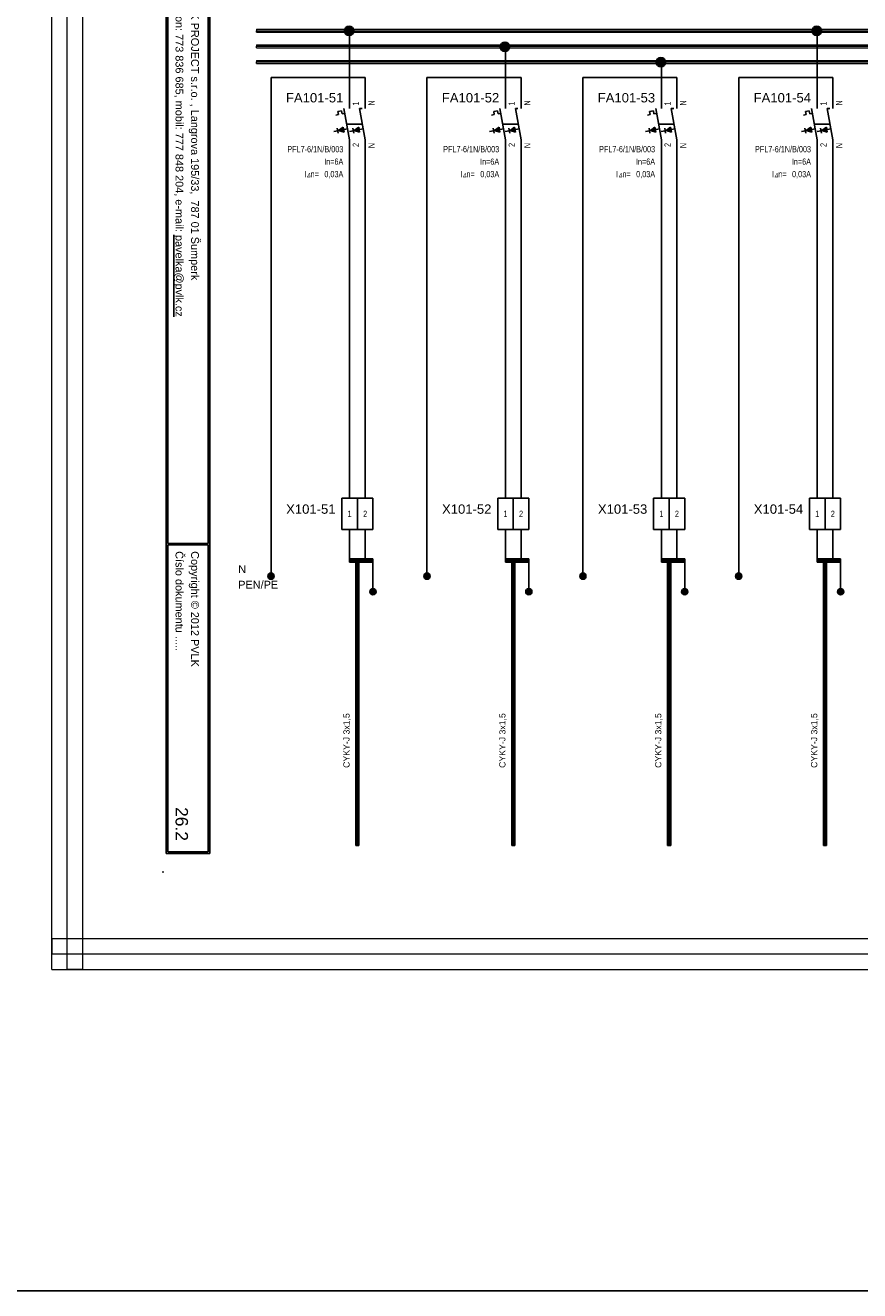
# Model space of a CAD drawing. Extents: x -1485 to 1390, y 3256 to 3973.
# Tile 7 of 15: x -192 to 75, y 3256 to 3662. Entities that reach past the tile are written whole.
import ezdxf
from ezdxf.enums import TextEntityAlignment as Align

# ---------------------------------------------------------------- set-up
doc = ezdxf.new("R2010")
doc.units = 0
doc.header["$MEASUREMENT"] = 0
for name, color, linetype in [('1-KRESBA', 7, 'Continuous'), ('__Bílá', 7, 'Continuous'), ('__Oranžová', 30, 'Continuous'), ('__Rudá 010', 10, 'Continuous'), ('__Svmodrá', 4, 'Continuous'), ('__Vínová 220', 220, 'Continuous'), ('__Zelená', 3, 'Continuous'), ('__Černá 250', 7, 'Continuous')]:
    doc.layers.add(name, color=color, linetype=linetype)
doc.styles.add('Arial', font='arial.ttf')
doc.styles.add('GREEKC', font='greekc', dxfattribs={"width": 0.8, "height": 1.3})

# ---------------------------------------------------------------- blocks, each defined once
blk = doc.blocks.new('BLK_Razítko_malé_pro_rozváděče')
at = {"layer": '__Bílá'}
for p, q in [((15, -1), (15, -20)), ((15, -1), (294, -1)), ((15.5, -1.5), (15.5, -19.5)), ((15.5, -1.5), (184.5, -1.5)), ((184.5, -1.5), (184.5, -19.5)), ((185, -1.5), (185, -19.5)), ((185, -1.5), (293.5, -1.5)), ((293.5, -19.5), (293.5, -1.5)), ((294, -20), (294, -1)), ((15, -20), (294, -20)), ((15.5, -19.5), (184.5, -19.5)), ((185, -19.5), (293.5, -19.5)), ((15, -405), (15, -419)), ((15, -405), (294, -405)), ((15.5, -405.5), (15.5, -418.5)), ((15.5, -405.5), (194.5, -405.5)), ((194.5, -405.5), (194.5, -418.5)), ((195, -405.5), (195, -418.5)), ((195, -405.5), (293.5, -405.5)), ((293.5, -405.5), (293.5, -418.5)), ((294, -405), (294, -419)), ((15, -419), (294, -419)), ((15.5, -418.5), (194.5, -418.5)), ((195, -418.5), (293.5, -418.5))]:
    blk.add_line(p, q, dxfattribs=at)
for p in [(0, 0), (300, 0), (0, -420), (300, -420)]:
    blk.add_point(p, dxfattribs=at)
at = {"layer": '__Bílá', "style": 'Arial'}
for s, height, p in [('-', 3, (38, -7)), ('Dokument', 2.5, (187, -7)), ('-', 3, (210.5, -7)), ('SO/PS', 2.5, (17.5, -12)), ('-', 3, (38, -12)), ('Vypracoval', 2.5, (187, -12)), ('-', 3, (210.5, -12)), ('Investor', 2.5, (17.5, -17)), ('-', 3, (38, -17)), ('Datum', 2.5, (187, -17)), ('-', 3, (210.5, -17)), ('PVLK PROJECT s.r.o. , Langrova 195/33,  787 01 Šumperk', 2.5, (17.5, -411)), ('Copyright © 2012 PVLK', 2.5, (197, -411)), ('Telefon: 773 836 685, mobil: 777 848 204, e-mail: %%Upavelka@pvlk.cz', 2.5, (17.5, -416)), ('Číslo dokumentu .....', 2.5, (197, -416))]:
    blk.add_text(s, height=height, dxfattribs=at).set_placement(p)
at = {"layer": '__Vínová 220', "char_height": 2.5, "attachment_point": 7, "style": 'Arial'}
for s, insert in [('715 0908', (17.5, -7)), ('Rozšíření výrobního areálu firmy PLASTKON PRODUCT, S.R.O.', (42.5, -7.75)), ('RS1 - Rozváděč pro napájení sdělovacích okruhů', (215, -7.75)), ('SO 04 - Přístavba haly (nová nástrojárna)', (42.5, -12.75)), ('Miroslav Pavelka', (215, -12.75)), ('Plastkon product, s.r.o., Hlavní 147, Mikulovice 790 84', (42.5, -17.75)), ('06/2016', (215, -17.75))]:
    blk.add_mtext(s, dxfattribs=dict(at, insert=insert))
at = {"layer": '__Vínová 220', "style": 'Arial'}
blk.add_attdef('ČÍSLO', text='', height=4, dxfattribs=at).set_placement((290, -416), align=Align.RIGHT)
blk = doc.blocks.new('V0109A02')
for p, q in [((0, 0), (0, 10)), ((5, 10), (0, 10)), ((5, 0), (5, 10)), ((10, 10), (5, 10)), ((10, 0), (10, 10)), ((5, 0), (0, 0)), ((10, 0), (5, 0))]:
    blk.add_line(p, q)
at = {"style": 'Arial'}
blk.add_attdef('POPIS', text='', height=3, dxfattribs=at).set_placement((-2, 5), align=Align.RIGHT)
at = {"style": 'Arial', "width": 0.8}
for tag, p in [('S1', (2.5, 5)), ('S2', (7.5, 5))]:
    blk.add_attdef(tag, text='', height=2, dxfattribs=at).set_placement(p, align=Align.MIDDLE)
blk = doc.blocks.new('V0085A01')
h = blk.add_hatch(color=256)
edge = h.paths.add_edge_path()
edge.add_arc((0, 0), 1, 0, 360)
blk.add_circle((0, 0), 1)
blk = doc.blocks.new('FEVA0910')
h = blk.add_hatch(color=256)
h.paths.add_polyline_path([(-1.92, -1.71), (-2.06, -0.92), (-3.5, -2)])
h.paths.add_polyline_path([(-3.5, -2), (-1.77, -2.5), (-1.92, -1.71)])
h = blk.add_hatch(color=256)
h.paths.add_polyline_path([(2.94, -0.92), (1.5, -2), (3.08, -1.71)])
h.paths.add_polyline_path([(3.08, -1.71), (1.5, -2), (3.23, -2.5)])
for p, q in [((0, 5), (0, 10)), ((5, 5), (5, 10)), ((-3.75, 4.14), (-2.56, 4.35)), ((-3.75, 4.14), (-3.57, 3.12)), ((-2.56, 4.35), (-2.38, 3.34)), ((-1.82, 5), (0, -5)), ((3.18, 5), (5, -5)), ((3.18, 5), (4, 5)), ((-4.45, 2.96), (-3.57, 3.12)), ((-2.38, 3.34), (-1.54, 3.49)), ((-0.91, 0), (4.09, 0)), ((-3.79, -2.07), (-5.07, -2.29)), ((-3.93, -1.27), (-3.65, -2.86)), ((-3.5, -2), (-2.06, -0.92)), ((-3.5, -2), (-0.64, -1.48)), ((-3.5, -2), (-1.77, -2.5)), ((-2.06, -0.92), (-1.77, -2.5)), ((1.21, -2.07), (-0.07, -2.29)), ((1.07, -1.27), (1.35, -2.86)), ((1.5, -2), (2.94, -0.92)), ((1.5, -2), (4.36, -1.48)), ((1.5, -2), (3.23, -2.5)), ((2.94, -0.92), (3.23, -2.5)), ((0, -5), (0, -10)), ((5, -5), (5, -10))]:
    blk.add_line(p, q)
at = {"style": 'Arial', "width": 0.8}
for s, p in [('I', (-14.5, -17)), ('n=', (-12.5, -17))]:
    blk.add_text(s, height=2, dxfattribs=at).set_placement(p)
at = {"style": 'GREEKC', "oblique": 10, "width": 0.8}
blk.add_text('D', height=1.3, dxfattribs=at).set_placement((-13.68, -17))
at = {"style": 'Arial'}
blk.add_attdef('POPIS', text='', height=3, dxfattribs=at).set_placement((-2, 7), align=Align.RIGHT)
at = {"style": 'Arial', "width": 0.8}
for tag, p in [('NO1', (3, 6)), ('NO2', (8, 6))]:
    blk.add_attdef(tag, p, '', height=2, rotation=90, dxfattribs=at)
for tag, p in [('TYP', (-2, -9)), ('PROUD', (-2, -13)), ('REZID', (-2, -17)), ('DOPLŇ1', (-2, -21)), ('DOPLŇ2', (-2, -25))]:
    blk.add_attdef(tag, text='', height=2, dxfattribs=at).set_placement(p, align=Align.RIGHT)
for tag, p in [('CO1', (3, -6)), ('CO2', (8, -6))]:
    blk.add_attdef(tag, text='', height=2, rotation=90, dxfattribs=at).set_placement(p, align=Align.RIGHT)
blk = doc.blocks.new('L0001A02')
at = {"linetype": 'Continuous'}
h = blk.add_hatch(color=256, dxfattribs=at)
edge = h.paths.add_edge_path()
edge.add_arc((0, 0), 1.5, 0, 360)
blk.add_circle((0, 0), 1.5)

msp = doc.modelspace()

# ---------------------------------------------------------------- linework, layer by layer
at = {"layer": '1-KRESBA'}
for p, q in [((-88.2, 3640), (-88.2, 3660)), ((61.8, 3640), (61.8, 3660)), ((-38.2, 3640), (-38.2, 3654.94)), ((11.8, 3640), (11.8, 3650)), ((-83.2, 3645), (-113.38, 3645)), ((-113.38, 3645), (-113.38, 3485.1)), ((-83.2, 3640), (-83.2, 3645)), ((-33.2, 3645), (-63.38, 3645)), ((-63.38, 3645), (-63.38, 3485.1)), ((-33.2, 3640), (-33.2, 3645)), ((16.8, 3645), (-13.38, 3645)), ((-13.38, 3645), (-13.38, 3485.1)), ((16.8, 3640), (16.8, 3645)), ((66.8, 3645), (36.62, 3645)), ((36.62, 3645), (36.62, 3485.1)), ((66.8, 3640), (66.8, 3645)), ((-88.2, 3510), (-88.2, 3620)), ((-83.2, 3620), (-83.2, 3510)), ((-38.2, 3510), (-38.2, 3620)), ((-33.2, 3620), (-33.2, 3510)), ((11.8, 3510), (11.8, 3620)), ((16.8, 3620), (16.8, 3510)), ((61.8, 3510), (61.8, 3620)), ((66.8, 3620), (66.8, 3510)), ((-88.2, 3500), (-88.2, 3490)), ((-83.2, 3500), (-83.2, 3490)), ((-38.2, 3500), (-38.2, 3490)), ((-33.2, 3500), (-33.2, 3490)), ((11.8, 3500), (11.8, 3490)), ((16.8, 3500), (16.8, 3490)), ((61.8, 3500), (61.8, 3490)), ((66.8, 3500), (66.8, 3490)), ((-88.2, 3490.5), (-88.2, 3490)), ((-88.2, 3490.5), (-80.7, 3490.5)), ((-88.2, 3489.5), (-88.2, 3490)), ((-88.2, 3490), (-80.7, 3490)), ((-88.2, 3489.5), (-80.7, 3489.5)), ((-86.2, 3398.53), (-86.2, 3490.5)), ((-86.2, 3490.5), (-85.7, 3490.5)), ((-85.7, 3398.53), (-85.7, 3490.5)), ((-85.2, 3490.5), (-85.7, 3490.5)), ((-85.2, 3398.53), (-85.2, 3490.5)), ((-80.7, 3490.5), (-80.7, 3490)), ((-80.7, 3490), (-80.7, 3480)), ((-80.7, 3489.5), (-80.7, 3490)), ((-38.2, 3490.5), (-38.2, 3490)), ((-38.2, 3490.5), (-30.7, 3490.5)), ((-38.2, 3489.5), (-38.2, 3490)), ((-38.2, 3490), (-30.7, 3490)), ((-38.2, 3489.5), (-30.7, 3489.5)), ((-36.2, 3398.53), (-36.2, 3490.5)), ((-36.2, 3490.5), (-35.7, 3490.5)), ((-35.7, 3398.53), (-35.7, 3490.5)), ((-35.2, 3490.5), (-35.7, 3490.5)), ((-35.2, 3398.53), (-35.2, 3490.5)), ((-30.7, 3490.5), (-30.7, 3490)), ((-30.7, 3490), (-30.7, 3480)), ((-30.7, 3489.5), (-30.7, 3490)), ((11.8, 3490.5), (11.8, 3490)), ((11.8, 3490.5), (19.3, 3490.5)), ((11.8, 3489.5), (11.8, 3490)), ((11.8, 3490), (19.3, 3490)), ((11.8, 3489.5), (19.3, 3489.5)), ((13.8, 3398.53), (13.8, 3490.5)), ((13.8, 3490.5), (14.3, 3490.5)), ((14.3, 3398.53), (14.3, 3490.5)), ((14.8, 3490.5), (14.3, 3490.5)), ((14.8, 3398.53), (14.8, 3490.5)), ((19.3, 3490.5), (19.3, 3490)), ((19.3, 3490), (19.3, 3480)), ((19.3, 3489.5), (19.3, 3490)), ((61.8, 3490.5), (61.8, 3490)), ((61.8, 3490.5), (69.3, 3490.5)), ((61.8, 3489.5), (61.8, 3490)), ((61.8, 3490), (69.3, 3490)), ((61.8, 3489.5), (69.3, 3489.5)), ((63.8, 3398.53), (63.8, 3490.5)), ((63.8, 3490.5), (64.3, 3490.5)), ((64.3, 3398.53), (64.3, 3490.5)), ((64.8, 3490.5), (64.3, 3490.5)), ((64.8, 3398.53), (64.8, 3490.5)), ((69.3, 3490.5), (69.3, 3490)), ((69.3, 3490), (69.3, 3480)), ((69.3, 3489.5), (69.3, 3490)), ((-86.2, 3398.53), (-85.7, 3398.53)), ((-85.2, 3398.53), (-85.7, 3398.53)), ((-36.2, 3398.53), (-35.7, 3398.53)), ((-35.2, 3398.53), (-35.7, 3398.53)), ((13.8, 3398.53), (14.3, 3398.53)), ((14.8, 3398.53), (14.3, 3398.53)), ((63.8, 3398.53), (64.3, 3398.53)), ((64.8, 3398.53), (64.3, 3398.53))]:
    msp.add_line(p, q, dxfattribs=at)
at = {"layer": '1-KRESBA', "color": 3}
msp.add_lwpolyline([(-826, 3883.98), (1390.23, 3883.98), (1390.23, 3255.69), (-826, 3255.69)], close=True, dxfattribs=at)
at = {"layer": '__Oranžová', "lineweight": 0}
for p, q in [((-118.02, 3660.5), (-118.02, 3660)), ((-118.02, 3660.5), (231.98, 3660.5)), ((-118.02, 3659.5), (-118.02, 3660)), ((-118.02, 3660), (231.98, 3660)), ((-118.02, 3659.5), (231.98, 3659.5)), ((-118.02, 3655.5), (-118.02, 3655)), ((-118.02, 3655.5), (231.98, 3655.5)), ((-118.02, 3654.5), (-118.02, 3655)), ((-118.02, 3655), (231.98, 3655)), ((-118.02, 3654.5), (231.98, 3654.5)), ((-118.02, 3650.5), (-118.02, 3650)), ((-118.02, 3650.5), (231.98, 3650.5)), ((-118.02, 3649.5), (-118.02, 3650)), ((-118.02, 3650), (231.98, 3650)), ((-118.02, 3649.5), (231.98, 3649.5))]:
    msp.add_line(p, q, dxfattribs=at)
at = {"layer": '__Vínová 220', "lineweight": 0}
for p, q in [((-183.73, 3358.74), (-183.73, 3724.82)), ((-178.73, 3358.74), (-178.73, 3724.82)), ((-173.73, 3358.74), (-173.73, 3724.82)), ((-183.73, 3368.74), (-183.73, 3363.74)), ((-183.73, 3368.74), (312.67, 3368.74)), ((-183.73, 3358.74), (-183.73, 3363.74)), ((-183.73, 3363.74), (312.67, 3363.74)), ((-183.73, 3358.74), (312.67, 3358.74)), ((-183.73, 3358.74), (-178.73, 3358.74)), ((-173.73, 3358.74), (-178.73, 3358.74))]:
    msp.add_line(p, q, dxfattribs=at)

# ---------------------------------------------------------------- block references
at = {"color": 250, "linetype": 'Continuous'}
for p in [(-113.37, 3484.97), (-63.37, 3484.97), (-13.37, 3484.97), (36.63, 3484.97), (-80.7, 3480), (-30.7, 3480), (19.3, 3480), (69.3, 3480)]:
    msp.add_blockref('V0085A01', p, dxfattribs=at)
at = {"layer": '1-KRESBA', "rotation": 270}
msp.add_blockref('BLK_Razítko_malé_pro_rozváděče', (271.98, 3690), dxfattribs=at).add_auto_attribs({'ČÍSLO': '26.2'})
at = {"layer": '1-KRESBA'}
for p in [(-88.36, 3659.93), (61.64, 3659.93), (-38.36, 3654.87), (11.64, 3649.88)]:
    msp.add_blockref('L0001A02', p, dxfattribs=at)
at = {"layer": '__Černá 250'}
for name, p, values in [('FEVA0910', (-88.2, 3630), {'POPIS': 'FA101-51', 'TYP': 'PFL7-6/1N/B/003', 'PROUD': 'In=6A', 'REZID': '0,03A', 'CO1': '2', 'NO1': '1', 'CO2': 'N', 'NO2': 'N'}), ('FEVA0910', (-38.2, 3630), {'POPIS': 'FA101-52', 'TYP': 'PFL7-6/1N/B/003', 'PROUD': 'In=6A', 'REZID': '0,03A', 'CO1': '2', 'NO1': '1', 'CO2': 'N', 'NO2': 'N'}), ('FEVA0910', (11.8, 3630), {'POPIS': 'FA101-53', 'TYP': 'PFL7-6/1N/B/003', 'PROUD': 'In=6A', 'REZID': '0,03A', 'CO1': '2', 'NO1': '1', 'CO2': 'N', 'NO2': 'N'}), ('FEVA0910', (61.8, 3630), {'POPIS': 'FA101-54', 'TYP': 'PFL7-6/1N/B/003', 'PROUD': 'In=6A', 'REZID': '0,03A', 'CO1': '2', 'NO1': '1', 'CO2': 'N', 'NO2': 'N'}), ('V0109A02', (-90.7, 3500), {'POPIS': 'X101-51', 'S1': '1', 'S2': '2'}), ('V0109A02', (-40.7, 3500), {'POPIS': 'X101-52', 'S1': '1', 'S2': '2'}), ('V0109A02', (9.3, 3500), {'POPIS': 'X101-53', 'S1': '1', 'S2': '2'}), ('V0109A02', (59.3, 3500), {'POPIS': 'X101-54', 'S1': '1', 'S2': '2'})]:
    msp.add_blockref(name, p, dxfattribs=at).add_auto_attribs(values)

# ---------------------------------------------------------------- texts
at = {"layer": '__Rudá 010', "style": 'Arial'}
for p in [(-88.2, 3423.45), (-38.2, 3423.45), (11.8, 3423.45), (61.8, 3423.45)]:
    msp.add_text('CYKY-J 3x1,5', height=2, rotation=90, dxfattribs=at).set_placement(p)
at = {"layer": '__Svmodrá', "linetype": 'Continuous', "style": 'Arial'}
msp.add_text('N', height=2.5, dxfattribs=at).set_placement((-123.91, 3486))
at = {"layer": '__Zelená', "linetype": 'Continuous', "style": 'Arial'}
msp.add_text('PEN/PE', height=2.5, dxfattribs=at).set_placement((-123.91, 3481))

doc.saveas('drawing.dxf')
